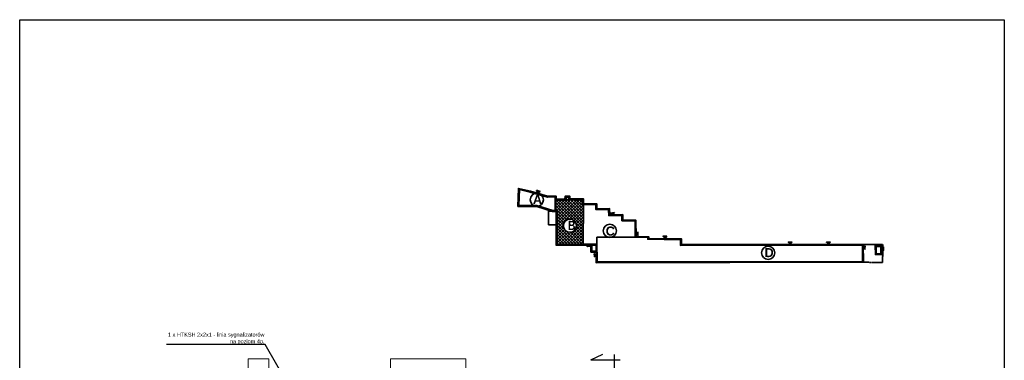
# Model space of a CAD drawing. Header units: millimetres. Extents: x -26513 to 76799, y 0 to 112149.
# Tile 43 of 98: x 13592 to 16552, y 94968 to 95992. Entities that reach past the tile are written whole.
import ezdxf
from ezdxf import colors
from ezdxf.entities.mleader import LeaderData, LeaderLine
from ezdxf.math import Vec2, Vec3

# ---------------------------------------------------------------- set-up
doc = ezdxf.new("R2010")
doc.units = ezdxf.units.MM
doc.header["$LTSCALE"] = 2
doc.linetypes.add('DASHED', pattern=[0.75, 0.5, -0.25])
for name, color, linetype, lineweight in [('!budynki proj.', 1, 'Continuous', 35), ('Awycinka drzew', 3, 'Continuous', 25), ('ocieplenie', 5, 'BATTING', 5), ('stolarka', 6, 'Continuous', 9)]:
    doc.layers.add(name, color=color, linetype=linetype, lineweight=lineweight)
doc.layers.add('istn.śiany', color=2, linetype='Continuous')
doc.linetypes.add('BATTING', pattern='A,0.0001,-0.1,[134,ltypeshp.shx,S=0.1,R=0,X=-0.1,Y=0],-0.2,[134,ltypeshp.shx,S=0.1,R=180,X=0.1,Y=0],-0.1', length=0.4001)

msp = doc.modelspace()

# ---------------------------------------------------------------- hatches: boundary and pattern name
at = {"layer": '!budynki proj.'}
h = msp.add_hatch(color=256, dxfattribs=at)
edge = h.paths.add_edge_path()
edge.add_line((15327.7, 95296.3), (15327.7, 95293.6))
edge.add_line((15327.7, 95293.6), (15324.9, 95293.6))
edge.add_line((15324.9, 95293.6), (15324.9, 95293.6))
edge.add_line((15324.9, 95293.6), (15324.9, 95296.3))
edge.add_line((15324.9, 95296.3), (15327.7, 95296.3))
h.paths.add_polyline_path([(15091.5, 95485.2), (15127.7, 95476.8), (15179.3, 95461.7), (15204.8, 95462.2), (15204.7, 95452.4), (15231.4, 95452.3), (15232, 95462), (15245.7, 95462), (15245.6, 95454.1), (15286.9, 95454), (15287.1, 95439.5), (15326.9, 95438.8), (15327, 95424.2), (15365.3, 95424.7), (15366, 95405.6), (15405, 95406.4), (15405.3, 95390.5), (15444.6, 95389.3), (15445.6, 95340.9), (15483.1, 95339.8), (15483.1, 95334.9), (15581.5, 95333.6), (15581.5, 95316.1), (16128.3, 95316.9), (16128.4, 95263.1), (15325, 95261.9), (15325, 95277.4), (15324.9, 95293.6), (15327.7, 95293.6), (15327.7, 95264.6), (15327.7, 95264.6), (16125.6, 95265.8), (16125.6, 95314.2), (15578.8, 95313.4), (15578.8, 95330.9), (15480.4, 95332.2), (15480.4, 95337.2), (15442.9, 95338.3), (15442, 95386.7), (15402.6, 95387.8), (15402.3, 95403.6), (15363.3, 95402.8), (15362.7, 95421.9), (15324.3, 95421.5), (15324.2, 95436.2), (15284.4, 95436.8), (15284.2, 95451.2), (15242.9, 95451.4), (15242.9, 95459.3), (15234.6, 95459.3), (15234, 95449.5), (15202, 95449.7), (15202, 95459.4), (15178.9, 95459), (15127, 95474.2), (15094.2, 95481.8), (15092.7, 95433.8), (15147, 95433.9), (15194.5, 95418.8), (15207.2, 95418.7), (15207.4, 95317.5), (15204.7, 95317.5), (15204.5, 95416), (15204.5, 95416), (15194, 95416.1), (15146.6, 95431.2), (15089.9, 95431.1)])
h.paths.add_polyline_path([(15207.4, 95317.5), (15309.1, 95317.6), (15309.1, 95314.9), (15304.1, 95314.9), (15304, 95314.9), (15204.7, 95314.7), (15204.7, 95317.5)])
h.paths.add_polyline_path([(15309.1, 95314.9), (15311.9, 95314.9), (15312.1, 95296.3), (15324.9, 95296.3), (15324.9, 95293.6), (15309.4, 95293.6), (15309.2, 95311.2), (15309.2, 95311.2), (15309.2, 95311.2)])
h.paths.add_polyline_path([(15309.1, 95314.9), (15311.9, 95314.9), (15311.8, 95317.6), (15309.1, 95317.6)])
for points in [[(15145.5, 95480), (15148.4, 95472.5), (15156.5, 95476.1)], [(15368.2, 95411.2), (15379.8, 95412.8), (15373.9, 95406.2)], [(15445.9, 95348.8), (15450.5, 95343.3), (15450.5, 95354)], [(15537.5, 95342), (15526, 95341.4), (15532.3, 95334.3)], [(15309.2, 95311.2), (15309.2, 95311.2), (15298.1, 95310.9), (15304, 95314.9)], [(15902.4, 95323.7), (15914.2, 95323.9), (15908, 95317.9)], [(16017.5, 95323.3), (16029.7, 95323.7), (16023.3, 95317.5)], [(16133.6, 95312.4), (16133.1, 95302.4), (16128.4, 95308.1)], [(15319.6, 95288.8), (15319.7, 95280), (15324.8, 95284.2)]]:
    msp.add_hatch(color=256, dxfattribs=at).paths.add_polyline_path(points)
h = msp.add_hatch(color=256, dxfattribs=at)
h.paths.add_polyline_path([(16164, 95313.6), (16164.5, 95286.1), (16183.5, 95285.3), (16183.9, 95313.6)])
h.paths.add_polyline_path([(16166.8, 95310.9), (16167.2, 95288.7), (16180.8, 95288.2), (16181.2, 95310.8)], flags=16)
h = msp.add_hatch(color=256, dxfattribs=at)
h.paths.add_polyline_path([(16186.7, 95307), (16189.3, 95309.4), (16189, 95299.2), (16186.6, 95302.3)])
h.paths.add_polyline_path([(16184.5, 95305), (16186.6, 95302.3), (16186.7, 95307)])
at = {"layer": 'stolarka'}
h = msp.add_hatch(dxfattribs=at)
h.set_pattern_fill('ANSI37', color=256, scale=2, style=0)
h.paths.add_polyline_path([(15207.2, 95418.7), (15207.4, 95317.5), (15285.9, 95317.6), (15287.1, 95436.8), (15284.4, 95436.8), (15284.2, 95451.2), (15242.9, 95451.4), (15242.9, 95459.3), (15234.6, 95459.3), (15234, 95449.5), (15202, 95449.7), (15201.8, 95418.8)])
h.paths.add_polyline_path([(15266.2, 95373.1, 1), (15226.5, 95373.1, 1)], flags=16)
h.paths.add_polyline_path([(15233.9, 95394.7), (15233.2, 95353.8), (15264.8, 95353.3), (15265.5, 95394.2)], flags=8)

# ---------------------------------------------------------------- linework, layer by layer
at = {"layer": '!budynki proj.'}
for p, q in [((15202, 95449.7), (15201.8, 95416)), ((15287.1, 95439.5), (15285.9, 95317.6)), ((15181.4, 95375.8), (15181.4, 95416.4)), ((15181.4, 95416.4), (15194, 95416.1)), ((15181.4, 95375.8), (15204.6, 95375.8)), ((15203.9, 95314.7), (15324.9, 95314.9)), ((15309.1, 95317.6), (15309.4, 95293.6)), ((15311.8, 95317.7), (15312.1, 95296.3)), ((15324.9, 95314.9), (15325, 95261.9)), ((15442.9, 95338.3), (15327.6, 95338.3)), ((15327.6, 95317.7), (15327.6, 95338.3)), ((15309.4, 95293.6), (15327.7, 95293.6)), ((15312.1, 95296.3), (15327.7, 95296.3))]:
    msp.add_line(p, q, dxfattribs=at)
at = {"layer": '!budynki proj.', "linetype": 'DASHED'}
for p, q in [((16128.3, 95316.9), (16186.8, 95316.4)), ((16186.8, 95316.4), (16186.3, 95262.5)), ((16128.4, 95263.1), (16186.3, 95262.5))]:
    msp.add_line(p, q, dxfattribs=at)
at = {"layer": '!budynki proj.'}
for points in [[(15309.1, 95314.9), (15204.7, 95314.7), (15204.5, 95416), (15194, 95416.1), (15146.6, 95431.2), (15089.9, 95431.1), (15091.5, 95485.2), (15127.7, 95476.8), (15179.3, 95461.7), (15204.8, 95462.2), (15204.7, 95452.4), (15231.4, 95452.3), (15232, 95462), (15245.7, 95462), (15245.6, 95454.1), (15286.9, 95454), (15287.1, 95439.5), (15326.9, 95438.8), (15327, 95424.2), (15365.3, 95424.7), (15366, 95405.6), (15405, 95406.4), (15405.3, 95390.5), (15444.6, 95389.3), (15445.6, 95340.9), (15483.1, 95339.8), (15483.1, 95334.9), (15581.5, 95333.6), (15581.5, 95316.1), (16128.3, 95316.9)], [(15309.1, 95317.6), (15207.4, 95317.5), (15207.2, 95418.7), (15194.5, 95418.8), (15147, 95433.9), (15092.7, 95433.8), (15094.2, 95481.8), (15127, 95474.2), (15178.9, 95459), (15202, 95459.4), (15202, 95449.7), (15234, 95449.5), (15234.6, 95459.3), (15242.9, 95459.3), (15242.9, 95451.4), (15284.2, 95451.2), (15284.4, 95436.8), (15324.2, 95436.2), (15324.3, 95421.5), (15362.7, 95421.9), (15363.3, 95402.8), (15402.3, 95403.6), (15402.6, 95387.8), (15442, 95386.7), (15442.9, 95338.3), (15480.4, 95337.2), (15480.4, 95332.2), (15578.8, 95330.9), (15578.8, 95313.4), (16125.6, 95314.2), (16125.6, 95265.8), (15327.7, 95264.6), (15327.7, 95293.6)], [(15145.5, 95480), (15156.5, 95476.1), (15148.4, 95472.5), (15145.5, 95480)], [(15204.5, 95418.7), (15204.6, 95317.5), (15327.6, 95317.7), (15327.7, 95264.6)], [(15204.5, 95416), (15204.7, 95314.7), (15324.9, 95314.9)], [(15379.8, 95412.8), (15368.2, 95411.2), (15373.9, 95406.2), (15379.8, 95412.8)], [(15450.5, 95354.2), (15450.5, 95343.3), (15445.9, 95348.8), (15450.6, 95354.1)], [(15537.5, 95342), (15526, 95341.4), (15532.3, 95334.3), (15537.5, 95342)], [(15303.9, 95314.9), (15309.2, 95311.2), (15298.1, 95310.9), (15304.2, 95315)], [(16128.3, 95316.9), (16128.4, 95263.1), (15325, 95261.9), (15324.9, 95293.6)], [(15914.2, 95323.9), (15902.4, 95323.7), (15908, 95317.9), (15914.2, 95323.9)], [(16029.7, 95323.7), (16017.5, 95323.3), (16023.3, 95317.5), (16029.7, 95323.7)], [(16133.6, 95312.4), (16133.1, 95302.4), (16128.4, 95308.1), (16133.6, 95312.4)], [(16183.9, 95313.6), (16164, 95313.6), (16164.5, 95286.1), (16183.5, 95285.3), (16183.9, 95313.6)], [(15324.8, 95284.2), (15319.6, 95288.8), (15319.7, 95280), (15324.8, 95284.2)], [(16189.3, 95309.4), (16189, 95299.2), (16184.5, 95305), (16189.3, 95309.4)]]:
    msp.add_lwpolyline(points, dxfattribs=at)
msp.add_lwpolyline([(16181.2, 95310.8), (16166.8, 95310.9), (16167.2, 95288.7), (16180.8, 95288.2)], close=True, dxfattribs=at)
for centre in [(15146.7, 95451.2), (15246.3, 95373.1), (15366.3, 95357.6), (15842.1, 95291.6)]:
    msp.add_circle(centre, 19.8, dxfattribs=at)
at = {"layer": 'Awycinka drzew'}
for p, q in [((15232, 95462), (15231.4, 95452.3)), ((15245.7, 95462), (15232, 95462)), ((15245.6, 95454.1), (15245.7, 95462)), ((15231.4, 95452.3), (15204.7, 95452.4)), ((15286.9, 95454), (15245.6, 95454.1)), ((15287.1, 95439.5), (15286.9, 95454)), ((15326.9, 95438.8), (15287.1, 95439.5)), ((15327, 95424.2), (15326.9, 95438.8)), ((15365.3, 95424.7), (15327, 95424.2)), ((15366, 95405.6), (15365.3, 95424.7)), ((15405, 95406.4), (15366, 95405.6)), ((15405.3, 95390.5), (15405, 95406.4)), ((15444.6, 95389.3), (15405.3, 95390.5)), ((15445.6, 95340.9), (15444.6, 95389.3)), ((15483.1, 95339.8), (15445.6, 95340.9)), ((15483.1, 95334.9), (15483.1, 95339.8)), ((15581.5, 95316.1), (16128.3, 95316.9)), ((15325, 95261.9), (16128.4, 95263.1))]:
    msp.add_line(p, q, dxfattribs=at)
msp.add_lwpolyline([(15204.8, 95462.2), (15179.3, 95461.7), (15127.7, 95476.8), (15091.5, 95485.2), (15089.9, 95431.1), (15146.6, 95431.2), (15194, 95416.1), (15204.5, 95416)], dxfattribs=at)
at = {"layer": 'Defpoints'}
msp.add_lwpolyline([(16552.2, 95992.3), (16552.2, 91792.3), (13592.2, 91792.3), (13592.2, 95992.3)], close=True, dxfattribs=at)
at = {"layer": 'istn.śiany'}
for p, q in [((15309.2, 94970.3), (15344.9, 94986.7)), ((15309.2, 94970.3), (15397.2, 94970.3)), ((15380, 94910.8), (15380, 94985.9))]:
    msp.add_line(p, q, dxfattribs=at)
at = {"layer": 'ocieplenie', "linetype": 'Continuous'}
for p, q in [((14279.1, 94972.6), (14279.1, 94480.6)), ((14279.1, 94972.6), (14341.1, 94972.6)), ((14341.1, 94972.6), (14341.1, 94807.6)), ((14707.1, 94972.5), (14707.1, 94807.6)), ((14707.1, 94972.5), (14933.1, 94972.5)), ((14933.1, 94972.5), (14933.1, 94807.6))]:
    msp.add_line(p, q, dxfattribs=at)

# ---------------------------------------------------------------- texts
at = {"layer": '!budynki proj.', "char_height": 27.3, "width": 96.038, "attachment_point": 1, "rotation": 359.0138}
for s, insert in [('{\\f@Arial Unicode MS|b1|i0|c238|p2;A}', (15135.3, 95465.8)), ('{\\fTechnic|b1|i0|c2|p2;B}', (15240.6, 95387.8)), ('{\\f@Arial Unicode MS|b1|i0|c238|p2;C}', (15354, 95370.9)), ('{\\f@Arial Unicode MS|b1|i0|c238|p2;D}', (15831.6, 95305.9))]:
    msp.add_mtext(s, dxfattribs=dict(at, insert=insert))

# ---------------------------------------------------------------- leaders
at = {"ltscale": 5}
ml = msp.add_multileader_mtext('Standard', dxfattribs=at)
ml.set_content('\\P1 x HTKSH 2x2x1 - linia sygnalizatorów\\P na poziom 4p.', color=256)
ml.set_leader_properties()
ml.build(insert=Vec2(0, 0))
ml.multileader.update_dxf_attribs({"text_left_attachment_type": 6, "text_right_attachment_type": 5, "dogleg_length": 0.36, "arrow_head_size": 20})
ctx = ml.context
ctx.base_point, ctx.char_height, ctx.arrow_head_size, ctx.plane_origin = Vec3(13918, 95055.6), 12, 20, Vec3(14738.6, 94282.7)
ctx.left_attachment, ctx.right_attachment, ctx.text_align_type = 6, 5, 2
notes = []
notes.append((ctx, [(1, (1, 1, 0), (14330.3, 95015.6), (-1, 0), 0.36, [(0, [(14753.1, 94281.1)], 0, [])])]))
ctx.mtext.insert, ctx.mtext.alignment, ctx.mtext.flow_direction = Vec3(14328, 95071.6), 3, 5
for ctx, leaders in notes:
    for number, flags, end, landing, length, lines in leaders:
        leader = LeaderData()
        leader.index, (leader.has_last_leader_line, leader.has_dogleg_vector, leader.attachment_direction) = number, flags
        leader.last_leader_point, leader.dogleg_vector, leader.dogleg_length = Vec3(end), Vec3(landing), length
        for number, points, colour, breaks in lines:
            line = LeaderLine()
            line.index, line.vertices, line.color, line.breaks = number, Vec3.list(points), colors.encode_raw_color(colour), breaks
            leader.lines.append(line)
        ctx.leaders.append(leader)

doc.saveas('drawing.dxf')
